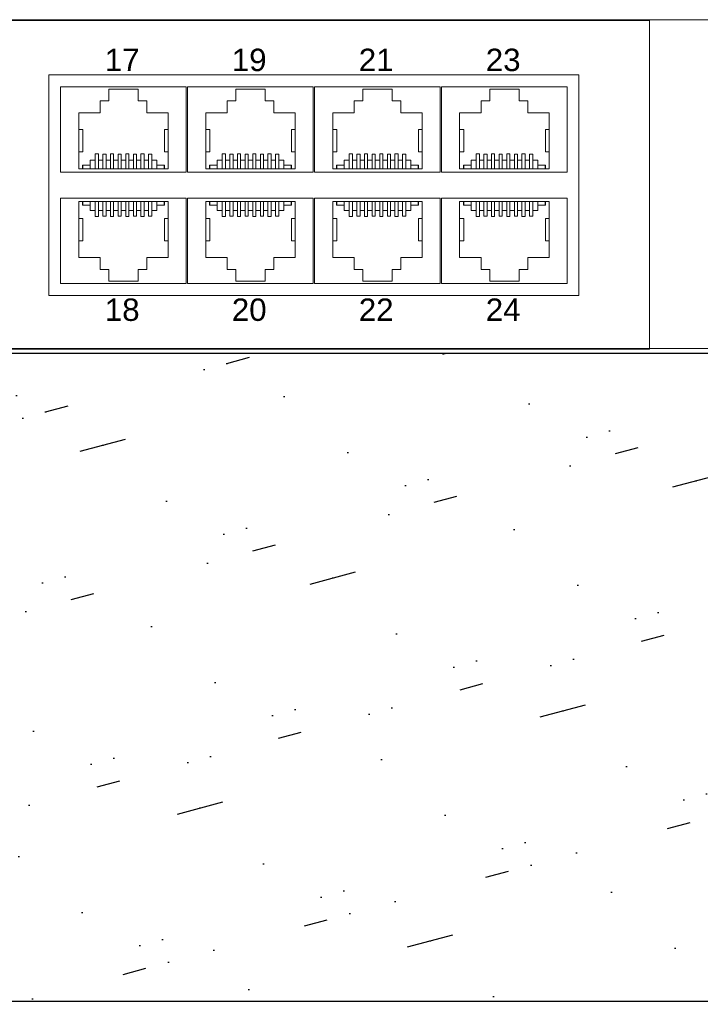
# Model space of a CAD drawing. Header units: millimetres. Extents: x 83969 to 163860, y -22594 to 4849.
# Tile 105 of 108: x 163527 to 163533, y -21366 to -21358. Entities that reach past the tile are written whole.
import ezdxf

# ---------------------------------------------------------------- set-up
doc = ezdxf.new("R2010")
doc.units = ezdxf.units.MM
doc.layers.get('0').update_dxf_attribs({"color": 251, "lineweight": 0})
doc.layers.add('! PT Opisy Legenda 2', color=7, linetype='Continuous')
doc.styles.add('Arial10', font='arial.ttf', dxfattribs={"height": 10})

# ---------------------------------------------------------------- blocks, each defined once
blk = doc.blocks.new('Switch 24xGE')
at = {"color": 144}
for points in [[(-306.449629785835, 0), (0, 0), (0, 27.95462635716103), (-306.449629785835, 27.95462635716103)], [(-85.0995380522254, 23.25212292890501), (-39.99983589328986, 23.25212292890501), (-39.99983589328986, 4.506366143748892), (-85.0995380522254, 4.506366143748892)]]:
    blk.add_lwpolyline(points, close=True, dxfattribs=at)
blk.add_lwpolyline([(-272.4494656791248, 27.87565783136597), (-33.99983589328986, 27.87565783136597), (-33.99983589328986, -0.0789685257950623), (-272.4494656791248, -0.0789685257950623)], close=True)
for points in [[(-73.39983589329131, 22.25212292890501), (-73.39983589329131, 14.98140543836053), (-84.0995380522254, 14.98140543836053), (-84.0995380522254, 22.25212292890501), (-73.39983589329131, 22.25212292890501)], [(-82.54615080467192, 15.25891076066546), (-82.54615080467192, 20.02562278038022), (-80.70965013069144, 20.02562278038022), (-80.70965013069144, 21.05431818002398), (-79.98575336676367, 21.05431818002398), (-79.98575336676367, 22.05338038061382), (-77.48386455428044, 22.05338038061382), (-77.48386455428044, 21.05431818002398), (-76.75996779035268, 21.05431818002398), (-76.75996778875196, 20.02562278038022), (-74.92346711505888, 20.02562278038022), (-74.92346711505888, 15.25891076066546), (-82.54615080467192, 15.25891076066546), (-82.227293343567, 15.25891076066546), (-82.227293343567, 15.57640934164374), (-82.19554348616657, 15.57640934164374), (-82.19554348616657, 15.25891076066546), (-82.19554348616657, 15.57640934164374), (-81.56054632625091, 15.57640934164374), (-81.56054632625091, 15.25891076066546), (-81.56054632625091, 16.02090735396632), (-81.13509822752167, 16.02090735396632), (-81.13509822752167, 15.25891076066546), (-81.13509822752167, 16.53998001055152), (-80.86839941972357, 16.53998001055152), (-80.86839941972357, 15.25891076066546), (-80.86839941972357, 16.02090735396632), (-80.4874011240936, 16.02090735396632), (-80.4874011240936, 15.25891076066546), (-80.4874011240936, 16.51988009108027), (-80.22070231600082, 16.51988009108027), (-80.22070231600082, 15.25891076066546), (-80.22070231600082, 16.02090735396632), (-79.83970402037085, 16.02090735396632), (-79.83970402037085, 15.25891076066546), (-79.83970402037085, 16.54001355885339), (-79.57300521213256, 16.54001355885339), (-79.57300521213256, 15.25891076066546), (-79.57300521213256, 16.02090735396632), (-79.1920069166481, 16.02090735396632), (-79.1920069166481, 15.25891076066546), (-79.1920069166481, 16.51985596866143), (-78.92530810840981, 16.51985596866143), (-78.92530810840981, 15.25891076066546), (-78.92530810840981, 16.02090735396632), (-78.54430981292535, 16.02090735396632), (-78.54430981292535, 15.25891076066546), (-78.54430981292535, 16.54001355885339), (-78.27761100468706, 16.54001355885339), (-78.27761100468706, 15.25891076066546), (-78.27761100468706, 16.02090735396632), (-77.89661270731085, 16.02090735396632), (-77.89661270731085, 15.25891076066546), (-77.89661270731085, 16.51988177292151), (-77.62991390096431, 16.51985596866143), (-77.62991390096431, 15.25891076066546), (-77.62991390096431, 16.02090735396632), (-77.2489156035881, 16.02090735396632), (-77.2489156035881, 15.25891076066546), (-77.2489156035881, 16.54001355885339), (-76.98221679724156, 16.54001355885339), (-76.98221679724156, 15.25891076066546), (-76.98221679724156, 16.02090735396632), (-76.60121849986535, 16.02090735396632), (-76.60121849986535, 15.25891076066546), (-76.60121849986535, 16.51988177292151), (-76.33451969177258, 16.51985596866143), (-76.33451969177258, 15.25891076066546), (-76.33451969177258, 16.02090735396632), (-75.90907159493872, 16.02090735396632), (-75.90907159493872, 15.25891076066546), (-75.90907159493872, 15.57640934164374), (-75.27407443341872, 15.57635639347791), (-75.27407443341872, 15.25891076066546), (-75.27407443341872, 15.57635639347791), (-75.24232457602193, 15.57635639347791), (-75.24232457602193, 15.25891076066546)], [(-62.59983589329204, 22.25212292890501), (-62.59983589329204, 14.98140543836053), (-73.29953805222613, 14.98140543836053), (-73.29953805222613, 22.25212292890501), (-62.59983589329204, 22.25212292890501)], [(-71.74615080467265, 15.25891076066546), (-71.74615080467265, 20.02562278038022), (-69.90965013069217, 20.02562278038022), (-69.90965013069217, 21.05431818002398), (-69.1857533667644, 21.05431818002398), (-69.1857533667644, 22.05338038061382), (-66.68386455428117, 22.05338038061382), (-66.68386455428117, 21.05431818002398), (-65.9599677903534, 21.05431818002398), (-65.95996778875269, 20.02562278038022), (-64.12346711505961, 20.02562278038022), (-64.12346711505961, 15.25891076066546), (-71.74615080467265, 15.25891076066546), (-71.42729334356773, 15.25891076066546), (-71.42729334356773, 15.57640934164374), (-71.3955434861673, 15.57640934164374), (-71.3955434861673, 15.25891076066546), (-71.3955434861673, 15.57640934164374), (-70.76054632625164, 15.57640934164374), (-70.76054632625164, 15.25891076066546), (-70.76054632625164, 16.02090735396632), (-70.3350982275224, 16.02090735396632), (-70.3350982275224, 15.25891076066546), (-70.3350982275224, 16.53998001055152), (-70.0683994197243, 16.53998001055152), (-70.0683994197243, 15.25891076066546), (-70.0683994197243, 16.02090735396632), (-69.68740112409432, 16.02090735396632), (-69.68740112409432, 15.25891076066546), (-69.68740112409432, 16.51988009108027), (-69.42070231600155, 16.51988009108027), (-69.42070231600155, 15.25891076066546), (-69.42070231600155, 16.02090735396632), (-69.03970402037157, 16.02090735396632), (-69.03970402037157, 15.25891076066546), (-69.03970402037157, 16.54001355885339), (-68.77300521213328, 16.54001355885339), (-68.77300521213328, 15.25891076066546), (-68.77300521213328, 16.02090735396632), (-68.39200691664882, 16.02090735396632), (-68.39200691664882, 15.25891076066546), (-68.39200691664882, 16.51985596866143), (-68.12530810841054, 16.51985596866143), (-68.12530810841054, 15.25891076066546), (-68.12530810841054, 16.02090735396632), (-67.74430981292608, 16.02090735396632), (-67.74430981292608, 15.25891076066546), (-67.74430981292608, 16.54001355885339), (-67.47761100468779, 16.54001355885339), (-67.47761100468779, 15.25891076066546), (-67.47761100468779, 16.02090735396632), (-67.09661270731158, 16.02090735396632), (-67.09661270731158, 15.25891076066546), (-67.09661270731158, 16.51988177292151), (-66.82991390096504, 16.51985596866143), (-66.82991390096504, 15.25891076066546), (-66.82991390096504, 16.02090735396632), (-66.44891560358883, 16.02090735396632), (-66.44891560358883, 15.25891076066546), (-66.44891560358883, 16.54001355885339), (-66.18221679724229, 16.54001355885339), (-66.18221679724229, 15.25891076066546), (-66.18221679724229, 16.02090735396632), (-65.80121849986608, 16.02090735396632), (-65.80121849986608, 15.25891076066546), (-65.80121849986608, 16.51988177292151), (-65.53451969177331, 16.51985596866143), (-65.53451969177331, 15.25891076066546), (-65.53451969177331, 16.02090735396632), (-65.10907159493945, 16.02090735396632), (-65.10907159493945, 15.25891076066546), (-65.10907159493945, 15.57640934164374), (-64.47407443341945, 15.57635639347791), (-64.47407443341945, 15.25891076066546), (-64.47407443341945, 15.57635639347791), (-64.44232457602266, 15.57635639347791), (-64.44232457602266, 15.25891076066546)], [(-51.79983589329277, 22.25212292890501), (-51.79983589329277, 14.98140543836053), (-62.49953805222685, 14.98140543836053), (-62.49953805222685, 22.25212292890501), (-51.79983589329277, 22.25212292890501)], [(-60.94615080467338, 15.25891076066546), (-60.94615080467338, 20.02562278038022), (-59.1096501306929, 20.02562278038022), (-59.1096501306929, 21.05431818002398), (-58.38575336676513, 21.05431818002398), (-58.38575336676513, 22.05338038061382), (-55.8838645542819, 22.05338038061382), (-55.8838645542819, 21.05431818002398), (-55.15996779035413, 21.05431818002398), (-55.15996778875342, 20.02562278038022), (-53.32346711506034, 20.02562278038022), (-53.32346711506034, 15.25891076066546), (-60.94615080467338, 15.25891076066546), (-60.62729334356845, 15.25891076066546), (-60.62729334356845, 15.57640934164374), (-60.59554348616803, 15.57640934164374), (-60.59554348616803, 15.25891076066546), (-60.59554348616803, 15.57640934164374), (-59.96054632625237, 15.57640934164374), (-59.96054632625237, 15.25891076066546), (-59.96054632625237, 16.02090735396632), (-59.53509822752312, 16.02090735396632), (-59.53509822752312, 15.25891076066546), (-59.53509822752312, 16.53998001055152), (-59.26839941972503, 16.53998001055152), (-59.26839941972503, 15.25891076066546), (-59.26839941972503, 16.02090735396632), (-58.88740112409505, 16.02090735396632), (-58.88740112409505, 15.25891076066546), (-58.88740112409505, 16.51988009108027), (-58.62070231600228, 16.51988009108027), (-58.62070231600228, 15.25891076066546), (-58.62070231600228, 16.02090735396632), (-58.2397040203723, 16.02090735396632), (-58.2397040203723, 15.25891076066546), (-58.2397040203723, 16.54001355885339), (-57.97300521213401, 16.54001355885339), (-57.97300521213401, 15.25891076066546), (-57.97300521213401, 16.02090735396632), (-57.59200691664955, 16.02090735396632), (-57.59200691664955, 15.25891076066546), (-57.59200691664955, 16.51985596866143), (-57.32530810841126, 16.51985596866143), (-57.32530810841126, 15.25891076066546), (-57.32530810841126, 16.02090735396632), (-56.9443098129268, 16.02090735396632), (-56.9443098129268, 15.25891076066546), (-56.9443098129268, 16.54001355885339), (-56.67761100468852, 16.54001355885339), (-56.67761100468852, 15.25891076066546), (-56.67761100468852, 16.02090735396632), (-56.29661270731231, 16.02090735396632), (-56.29661270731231, 15.25891076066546), (-56.29661270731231, 16.51988177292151), (-56.02991390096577, 16.51985596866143), (-56.02991390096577, 15.25891076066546), (-56.02991390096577, 16.02090735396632), (-55.64891560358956, 16.02090735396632), (-55.64891560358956, 15.25891076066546), (-55.64891560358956, 16.54001355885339), (-55.38221679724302, 16.54001355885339), (-55.38221679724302, 15.25891076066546), (-55.38221679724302, 16.02090735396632), (-55.00121849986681, 16.02090735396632), (-55.00121849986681, 15.25891076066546), (-55.00121849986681, 16.51988177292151), (-54.73451969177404, 16.51985596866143), (-54.73451969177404, 15.25891076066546), (-54.73451969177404, 16.02090735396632), (-54.30907159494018, 16.02090735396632), (-54.30907159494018, 15.25891076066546), (-54.30907159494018, 15.57640934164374), (-53.67407443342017, 15.57635639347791), (-53.67407443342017, 15.25891076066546), (-53.67407443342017, 15.57635639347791), (-53.64232457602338, 15.57635639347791), (-53.64232457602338, 15.25891076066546)], [(-40.99983589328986, 22.25212292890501), (-40.99983589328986, 14.98140543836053), (-51.69953805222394, 14.98140543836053), (-51.69953805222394, 22.25212292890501), (-40.99983589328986, 22.25212292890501)], [(-50.14615080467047, 15.25891076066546), (-50.14615080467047, 20.02562278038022), (-48.30965013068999, 20.02562278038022), (-48.30965013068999, 21.05431818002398), (-47.58575336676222, 21.05431818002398), (-47.58575336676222, 22.05338038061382), (-45.08386455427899, 22.05338038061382), (-45.08386455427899, 21.05431818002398), (-44.35996779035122, 21.05431818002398), (-44.35996778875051, 20.02562278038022), (-42.52346711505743, 20.02562278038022), (-42.52346711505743, 15.25891076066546), (-50.14615080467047, 15.25891076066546), (-49.82729334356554, 15.25891076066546), (-49.82729334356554, 15.57640934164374), (-49.79554348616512, 15.57640934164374), (-49.79554348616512, 15.25891076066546), (-49.79554348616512, 15.57640934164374), (-49.16054632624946, 15.57640934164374), (-49.16054632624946, 15.25891076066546), (-49.16054632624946, 16.02090735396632), (-48.73509822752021, 16.02090735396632), (-48.73509822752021, 15.25891076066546), (-48.73509822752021, 16.53998001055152), (-48.46839941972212, 16.53998001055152), (-48.46839941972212, 15.25891076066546), (-48.46839941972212, 16.02090735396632), (-48.08740112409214, 16.02090735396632), (-48.08740112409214, 15.25891076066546), (-48.08740112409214, 16.51988009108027), (-47.82070231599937, 16.51988009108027), (-47.82070231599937, 15.25891076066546), (-47.82070231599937, 16.02090735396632), (-47.43970402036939, 16.02090735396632), (-47.43970402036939, 15.25891076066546), (-47.43970402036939, 16.54001355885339), (-47.1730052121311, 16.54001355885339), (-47.1730052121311, 15.25891076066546), (-47.1730052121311, 16.02090735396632), (-46.79200691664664, 16.02090735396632), (-46.79200691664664, 15.25891076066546), (-46.79200691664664, 16.51985596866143), (-46.52530810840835, 16.51985596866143), (-46.52530810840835, 15.25891076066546), (-46.52530810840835, 16.02090735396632), (-46.14430981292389, 16.02090735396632), (-46.14430981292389, 15.25891076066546), (-46.14430981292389, 16.54001355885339), (-45.8776110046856, 16.54001355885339), (-45.8776110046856, 15.25891076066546), (-45.8776110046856, 16.02090735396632), (-45.4966127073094, 16.02090735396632), (-45.4966127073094, 15.25891076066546), (-45.4966127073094, 16.51988177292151), (-45.22991390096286, 16.51985596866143), (-45.22991390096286, 15.25891076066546), (-45.22991390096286, 16.02090735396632), (-44.84891560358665, 16.02090735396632), (-44.84891560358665, 15.25891076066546), (-44.84891560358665, 16.54001355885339), (-44.58221679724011, 16.54001355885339), (-44.58221679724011, 15.25891076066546), (-44.58221679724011, 16.02090735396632), (-44.2012184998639, 16.02090735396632), (-44.2012184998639, 15.25891076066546), (-44.2012184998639, 16.51988177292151), (-43.93451969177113, 16.51985596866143), (-43.93451969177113, 15.25891076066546), (-43.93451969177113, 16.02090735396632), (-43.50907159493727, 16.02090735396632), (-43.50907159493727, 15.25891076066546), (-43.50907159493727, 15.57640934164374), (-42.87407443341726, 15.57635639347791), (-42.87407443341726, 15.25891076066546), (-42.87407443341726, 15.57635639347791), (-42.84232457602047, 15.57635639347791), (-42.84232457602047, 15.25891076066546)], [(-82.54615080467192, 18.61592908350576), (-82.19110657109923, 18.61592908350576), (-82.19110657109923, 16.71305425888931), (-82.54615080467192, 16.71305425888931)], [(-74.92346711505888, 18.61592908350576), (-75.24676149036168, 18.61592908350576), (-75.24676149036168, 16.71305425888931), (-74.92346711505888, 16.71305425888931)], [(-71.74615080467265, 18.61592908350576), (-71.39110657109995, 18.61592908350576), (-71.39110657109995, 16.71305425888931), (-71.74615080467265, 16.71305425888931)], [(-64.12346711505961, 18.61592908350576), (-64.4467614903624, 18.61592908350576), (-64.4467614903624, 16.71305425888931), (-64.12346711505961, 16.71305425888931)], [(-60.94615080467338, 18.61592908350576), (-60.59110657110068, 18.61592908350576), (-60.59110657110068, 16.71305425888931), (-60.94615080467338, 16.71305425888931)], [(-53.32346711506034, 18.61592908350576), (-53.64676149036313, 18.61592908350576), (-53.64676149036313, 16.71305425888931), (-53.32346711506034, 16.71305425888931)], [(-50.14615080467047, 18.61592908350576), (-49.79110657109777, 18.61592908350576), (-49.79110657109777, 16.71305425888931), (-50.14615080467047, 16.71305425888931)], [(-42.52346711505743, 18.61592908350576), (-42.84676149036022, 18.61592908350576), (-42.84676149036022, 16.71305425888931), (-42.52346711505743, 16.71305425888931)], [(-73.39983589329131, 5.506366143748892), (-73.39983589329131, 12.77708363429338), (-84.0995380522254, 12.77708363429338), (-84.0995380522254, 5.506366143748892), (-73.39983589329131, 5.506366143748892)], [(-62.59983589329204, 5.506366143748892), (-62.59983589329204, 12.77708363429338), (-73.29953805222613, 12.77708363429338), (-73.29953805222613, 5.506366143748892), (-62.59983589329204, 5.506366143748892)], [(-51.79983589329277, 5.506366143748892), (-51.79983589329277, 12.77708363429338), (-62.49953805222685, 12.77708363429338), (-62.49953805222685, 5.506366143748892), (-51.79983589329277, 5.506366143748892)], [(-40.99983589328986, 5.506366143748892), (-40.99983589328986, 12.77708363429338), (-51.69953805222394, 12.77708363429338), (-51.69953805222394, 5.506366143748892), (-40.99983589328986, 5.506366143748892)], [(-82.54615080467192, 12.49957831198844), (-82.54615080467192, 7.732866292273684), (-80.70965013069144, 7.732866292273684), (-80.70965013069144, 6.704170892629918), (-79.98575336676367, 6.704170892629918), (-79.98575336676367, 5.705108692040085), (-77.48386455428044, 5.705108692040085), (-77.48386455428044, 6.704170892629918), (-76.75996779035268, 6.704170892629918), (-76.75996778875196, 7.732866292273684), (-74.92346711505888, 7.732866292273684), (-74.92346711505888, 12.49957831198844), (-82.54615080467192, 12.49957831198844), (-82.227293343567, 12.49957831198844), (-82.227293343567, 12.18207973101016), (-82.19554348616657, 12.18207973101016), (-82.19554348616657, 12.49957831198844), (-82.19554348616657, 12.18207973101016), (-81.56054632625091, 12.18207973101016), (-81.56054632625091, 12.49957831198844), (-81.56054632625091, 11.73758171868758), (-81.13509822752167, 11.73758171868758), (-81.13509822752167, 12.49957831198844), (-81.13509822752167, 11.21850906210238), (-80.86839941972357, 11.21850906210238), (-80.86839941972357, 12.49957831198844), (-80.86839941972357, 11.73758171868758), (-80.4874011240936, 11.73758171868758), (-80.4874011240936, 12.49957831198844), (-80.4874011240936, 11.23860898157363), (-80.22070231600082, 11.23860898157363), (-80.22070231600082, 12.49957831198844), (-80.22070231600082, 11.73758171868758), (-79.83970402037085, 11.73758171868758), (-79.83970402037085, 12.49957831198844), (-79.83970402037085, 11.21847551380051), (-79.57300521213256, 11.21847551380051), (-79.57300521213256, 12.49957831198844), (-79.57300521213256, 11.73758171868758), (-79.1920069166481, 11.73758171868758), (-79.1920069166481, 12.49957831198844), (-79.1920069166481, 11.23863310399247), (-78.92530810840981, 11.23863310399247), (-78.92530810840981, 12.49957831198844), (-78.92530810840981, 11.73758171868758), (-78.54430981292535, 11.73758171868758), (-78.54430981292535, 12.49957831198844), (-78.54430981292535, 11.21847551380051), (-78.27761100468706, 11.21847551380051), (-78.27761100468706, 12.49957831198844), (-78.27761100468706, 11.73758171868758), (-77.89661270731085, 11.73758171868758), (-77.89661270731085, 12.49957831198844), (-77.89661270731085, 11.23860729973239), (-77.62991390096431, 11.23863310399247), (-77.62991390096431, 12.49957831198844), (-77.62991390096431, 11.73758171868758), (-77.2489156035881, 11.73758171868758), (-77.2489156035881, 12.49957831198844), (-77.2489156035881, 11.21847551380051), (-76.98221679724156, 11.21847551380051), (-76.98221679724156, 12.49957831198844), (-76.98221679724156, 11.73758171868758), (-76.60121849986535, 11.73758171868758), (-76.60121849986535, 12.49957831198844), (-76.60121849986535, 11.23860729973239), (-76.33451969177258, 11.23863310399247), (-76.33451969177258, 12.49957831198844), (-76.33451969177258, 11.73758171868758), (-75.90907159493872, 11.73758171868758), (-75.90907159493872, 12.49957831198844), (-75.90907159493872, 12.18207973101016), (-75.27407443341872, 12.18213267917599), (-75.27407443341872, 12.49957831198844), (-75.27407443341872, 12.18213267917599), (-75.24232457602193, 12.18213267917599), (-75.24232457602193, 12.49957831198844)], [(-71.74615080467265, 12.49957831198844), (-71.74615080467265, 7.732866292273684), (-69.90965013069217, 7.732866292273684), (-69.90965013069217, 6.704170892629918), (-69.1857533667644, 6.704170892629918), (-69.1857533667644, 5.705108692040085), (-66.68386455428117, 5.705108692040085), (-66.68386455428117, 6.704170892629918), (-65.9599677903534, 6.704170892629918), (-65.95996778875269, 7.732866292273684), (-64.12346711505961, 7.732866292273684), (-64.12346711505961, 12.49957831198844), (-71.74615080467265, 12.49957831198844), (-71.42729334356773, 12.49957831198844), (-71.42729334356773, 12.18207973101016), (-71.3955434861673, 12.18207973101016), (-71.3955434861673, 12.49957831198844), (-71.3955434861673, 12.18207973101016), (-70.76054632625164, 12.18207973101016), (-70.76054632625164, 12.49957831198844), (-70.76054632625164, 11.73758171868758), (-70.3350982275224, 11.73758171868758), (-70.3350982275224, 12.49957831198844), (-70.3350982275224, 11.21850906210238), (-70.0683994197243, 11.21850906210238), (-70.0683994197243, 12.49957831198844), (-70.0683994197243, 11.73758171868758), (-69.68740112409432, 11.73758171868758), (-69.68740112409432, 12.49957831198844), (-69.68740112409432, 11.23860898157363), (-69.42070231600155, 11.23860898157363), (-69.42070231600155, 12.49957831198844), (-69.42070231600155, 11.73758171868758), (-69.03970402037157, 11.73758171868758), (-69.03970402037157, 12.49957831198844), (-69.03970402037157, 11.21847551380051), (-68.77300521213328, 11.21847551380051), (-68.77300521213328, 12.49957831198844), (-68.77300521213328, 11.73758171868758), (-68.39200691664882, 11.73758171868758), (-68.39200691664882, 12.49957831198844), (-68.39200691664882, 11.23863310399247), (-68.12530810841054, 11.23863310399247), (-68.12530810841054, 12.49957831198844), (-68.12530810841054, 11.73758171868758), (-67.74430981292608, 11.73758171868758), (-67.74430981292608, 12.49957831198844), (-67.74430981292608, 11.21847551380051), (-67.47761100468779, 11.21847551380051), (-67.47761100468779, 12.49957831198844), (-67.47761100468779, 11.73758171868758), (-67.09661270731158, 11.73758171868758), (-67.09661270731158, 12.49957831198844), (-67.09661270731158, 11.23860729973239), (-66.82991390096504, 11.23863310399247), (-66.82991390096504, 12.49957831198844), (-66.82991390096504, 11.73758171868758), (-66.44891560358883, 11.73758171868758), (-66.44891560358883, 12.49957831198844), (-66.44891560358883, 11.21847551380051), (-66.18221679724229, 11.21847551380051), (-66.18221679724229, 12.49957831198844), (-66.18221679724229, 11.73758171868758), (-65.80121849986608, 11.73758171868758), (-65.80121849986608, 12.49957831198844), (-65.80121849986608, 11.23860729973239), (-65.53451969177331, 11.23863310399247), (-65.53451969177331, 12.49957831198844), (-65.53451969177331, 11.73758171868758), (-65.10907159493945, 11.73758171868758), (-65.10907159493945, 12.49957831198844), (-65.10907159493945, 12.18207973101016), (-64.47407443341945, 12.18213267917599), (-64.47407443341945, 12.49957831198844), (-64.47407443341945, 12.18213267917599), (-64.44232457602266, 12.18213267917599), (-64.44232457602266, 12.49957831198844)], [(-60.94615080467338, 12.49957831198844), (-60.94615080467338, 7.732866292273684), (-59.1096501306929, 7.732866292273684), (-59.1096501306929, 6.704170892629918), (-58.38575336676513, 6.704170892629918), (-58.38575336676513, 5.705108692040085), (-55.8838645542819, 5.705108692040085), (-55.8838645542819, 6.704170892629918), (-55.15996779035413, 6.704170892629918), (-55.15996778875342, 7.732866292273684), (-53.32346711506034, 7.732866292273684), (-53.32346711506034, 12.49957831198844), (-60.94615080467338, 12.49957831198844), (-60.62729334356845, 12.49957831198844), (-60.62729334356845, 12.18207973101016), (-60.59554348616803, 12.18207973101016), (-60.59554348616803, 12.49957831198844), (-60.59554348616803, 12.18207973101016), (-59.96054632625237, 12.18207973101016), (-59.96054632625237, 12.49957831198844), (-59.96054632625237, 11.73758171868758), (-59.53509822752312, 11.73758171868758), (-59.53509822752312, 12.49957831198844), (-59.53509822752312, 11.21850906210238), (-59.26839941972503, 11.21850906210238), (-59.26839941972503, 12.49957831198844), (-59.26839941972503, 11.73758171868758), (-58.88740112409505, 11.73758171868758), (-58.88740112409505, 12.49957831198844), (-58.88740112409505, 11.23860898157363), (-58.62070231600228, 11.23860898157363), (-58.62070231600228, 12.49957831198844), (-58.62070231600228, 11.73758171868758), (-58.2397040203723, 11.73758171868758), (-58.2397040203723, 12.49957831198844), (-58.2397040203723, 11.21847551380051), (-57.97300521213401, 11.21847551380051), (-57.97300521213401, 12.49957831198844), (-57.97300521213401, 11.73758171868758), (-57.59200691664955, 11.73758171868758), (-57.59200691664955, 12.49957831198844), (-57.59200691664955, 11.23863310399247), (-57.32530810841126, 11.23863310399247), (-57.32530810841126, 12.49957831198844), (-57.32530810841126, 11.73758171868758), (-56.9443098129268, 11.73758171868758), (-56.9443098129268, 12.49957831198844), (-56.9443098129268, 11.21847551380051), (-56.67761100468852, 11.21847551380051), (-56.67761100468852, 12.49957831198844), (-56.67761100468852, 11.73758171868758), (-56.29661270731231, 11.73758171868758), (-56.29661270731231, 12.49957831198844), (-56.29661270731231, 11.23860729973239), (-56.02991390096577, 11.23863310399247), (-56.02991390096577, 12.49957831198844), (-56.02991390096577, 11.73758171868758), (-55.64891560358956, 11.73758171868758), (-55.64891560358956, 12.49957831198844), (-55.64891560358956, 11.21847551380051), (-55.38221679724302, 11.21847551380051), (-55.38221679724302, 12.49957831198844), (-55.38221679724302, 11.73758171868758), (-55.00121849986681, 11.73758171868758), (-55.00121849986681, 12.49957831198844), (-55.00121849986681, 11.23860729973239), (-54.73451969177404, 11.23863310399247), (-54.73451969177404, 12.49957831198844), (-54.73451969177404, 11.73758171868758), (-54.30907159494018, 11.73758171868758), (-54.30907159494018, 12.49957831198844), (-54.30907159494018, 12.18207973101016), (-53.67407443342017, 12.18213267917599), (-53.67407443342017, 12.49957831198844), (-53.67407443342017, 12.18213267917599), (-53.64232457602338, 12.18213267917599), (-53.64232457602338, 12.49957831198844)], [(-50.14615080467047, 12.49957831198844), (-50.14615080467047, 7.732866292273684), (-48.30965013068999, 7.732866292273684), (-48.30965013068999, 6.704170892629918), (-47.58575336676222, 6.704170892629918), (-47.58575336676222, 5.705108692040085), (-45.08386455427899, 5.705108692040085), (-45.08386455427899, 6.704170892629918), (-44.35996779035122, 6.704170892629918), (-44.35996778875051, 7.732866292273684), (-42.52346711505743, 7.732866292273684), (-42.52346711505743, 12.49957831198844), (-50.14615080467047, 12.49957831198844), (-49.82729334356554, 12.49957831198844), (-49.82729334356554, 12.18207973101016), (-49.79554348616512, 12.18207973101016), (-49.79554348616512, 12.49957831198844), (-49.79554348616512, 12.18207973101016), (-49.16054632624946, 12.18207973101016), (-49.16054632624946, 12.49957831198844), (-49.16054632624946, 11.73758171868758), (-48.73509822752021, 11.73758171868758), (-48.73509822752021, 12.49957831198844), (-48.73509822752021, 11.21850906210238), (-48.46839941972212, 11.21850906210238), (-48.46839941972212, 12.49957831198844), (-48.46839941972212, 11.73758171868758), (-48.08740112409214, 11.73758171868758), (-48.08740112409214, 12.49957831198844), (-48.08740112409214, 11.23860898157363), (-47.82070231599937, 11.23860898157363), (-47.82070231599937, 12.49957831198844), (-47.82070231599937, 11.73758171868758), (-47.43970402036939, 11.73758171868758), (-47.43970402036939, 12.49957831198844), (-47.43970402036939, 11.21847551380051), (-47.1730052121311, 11.21847551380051), (-47.1730052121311, 12.49957831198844), (-47.1730052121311, 11.73758171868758), (-46.79200691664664, 11.73758171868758), (-46.79200691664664, 12.49957831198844), (-46.79200691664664, 11.23863310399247), (-46.52530810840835, 11.23863310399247), (-46.52530810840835, 12.49957831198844), (-46.52530810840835, 11.73758171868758), (-46.14430981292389, 11.73758171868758), (-46.14430981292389, 12.49957831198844), (-46.14430981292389, 11.21847551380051), (-45.8776110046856, 11.21847551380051), (-45.8776110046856, 12.49957831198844), (-45.8776110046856, 11.73758171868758), (-45.4966127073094, 11.73758171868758), (-45.4966127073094, 12.49957831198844), (-45.4966127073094, 11.23860729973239), (-45.22991390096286, 11.23863310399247), (-45.22991390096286, 12.49957831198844), (-45.22991390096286, 11.73758171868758), (-44.84891560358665, 11.73758171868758), (-44.84891560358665, 12.49957831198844), (-44.84891560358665, 11.21847551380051), (-44.58221679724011, 11.21847551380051), (-44.58221679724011, 12.49957831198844), (-44.58221679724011, 11.73758171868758), (-44.2012184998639, 11.73758171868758), (-44.2012184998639, 12.49957831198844), (-44.2012184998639, 11.23860729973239), (-43.93451969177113, 11.23863310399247), (-43.93451969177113, 12.49957831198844), (-43.93451969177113, 11.73758171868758), (-43.50907159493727, 11.73758171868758), (-43.50907159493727, 12.49957831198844), (-43.50907159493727, 12.18207973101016), (-42.87407443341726, 12.18213267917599), (-42.87407443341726, 12.49957831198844), (-42.87407443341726, 12.18213267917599), (-42.84232457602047, 12.18213267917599), (-42.84232457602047, 12.49957831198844)], [(-82.54615080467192, 9.14255998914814), (-82.19110657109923, 9.14255998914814), (-82.19110657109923, 11.04543481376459), (-82.54615080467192, 11.04543481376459)], [(-74.92346711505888, 9.14255998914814), (-75.24676149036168, 9.14255998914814), (-75.24676149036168, 11.04543481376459), (-74.92346711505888, 11.04543481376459)], [(-71.74615080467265, 9.14255998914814), (-71.39110657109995, 9.14255998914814), (-71.39110657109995, 11.04543481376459), (-71.74615080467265, 11.04543481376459)], [(-64.12346711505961, 9.14255998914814), (-64.4467614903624, 9.14255998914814), (-64.4467614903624, 11.04543481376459), (-64.12346711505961, 11.04543481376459)], [(-60.94615080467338, 9.14255998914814), (-60.59110657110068, 9.14255998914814), (-60.59110657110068, 11.04543481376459), (-60.94615080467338, 11.04543481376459)], [(-53.32346711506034, 9.14255998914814), (-53.64676149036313, 9.14255998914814), (-53.64676149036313, 11.04543481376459), (-53.32346711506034, 11.04543481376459)], [(-50.14615080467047, 9.14255998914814), (-49.79110657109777, 9.14255998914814), (-49.79110657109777, 11.04543481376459), (-50.14615080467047, 11.04543481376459)], [(-42.52346711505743, 9.14255998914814), (-42.84676149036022, 9.14255998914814), (-42.84676149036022, 11.04543481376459), (-42.52346711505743, 11.04543481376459)]]:
    blk.add_lwpolyline(points, dxfattribs=at)
at = {"color": 144, "style": 'Arial10'}
for s, p in [('17', (-80.326060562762, 23.58464254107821)), ('19', (-69.52606056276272, 23.58464254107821)), ('21', (-58.72606056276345, 23.58464254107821)), ('23', (-47.92606056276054, 23.58464254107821)), ('18', (-80.326060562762, 2.337460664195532)), ('20', (-69.52606056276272, 2.337460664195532)), ('22', (-58.72606056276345, 2.337460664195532)), ('24', (-47.92606056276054, 2.337460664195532))]:
    blk.add_text(s, height=1.904991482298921, dxfattribs=at).set_placement(p)
blk = doc.blocks.new('Panel zaślepiający 2U')
h = blk.add_hatch()
h.set_pattern_fill('GROUT', color=256, scale=0.25, angle=15, style=0)
h.set_pattern_definition([(15, (-221.187624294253, -203.5279369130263), (-0.3507189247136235, 2.535626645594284), [0.3175, -2.2225]), (15, (-221.1274679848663, -202.5257175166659), (-0.6574003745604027, 2.453451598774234), [0, -2.54]), (15, (-221.8009871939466, -203.6922870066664), (0.2626439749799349, 2.699976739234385), [0, -2.54]), (15, (-222.2940374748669, -201.8521983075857), (1.796051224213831, 3.110851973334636), [0.635, -4.445]), (15, (-220.0430735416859, -202.8925552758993), (-0.6574003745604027, 2.453451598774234), [0, -2.54]), (15, (-220.5742613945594, -203.3635868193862), (-0.04403747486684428, 2.617801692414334), [0, -2.54]), (15, (-220.3497549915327, -202.9747303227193), (-0.6574003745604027, 2.453451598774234), [0, -2.54]), (15, (-221.9873560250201, -201.7700232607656), (-0.6574003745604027, 2.453451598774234), [0, -2.54])])
h.paths.add_polyline_path([(46.67249973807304, 6.476403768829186e-08), (48.89499973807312, 6.476403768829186e-08), (48.89499973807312, 4.445000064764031), (48.89500005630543, 8.889999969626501), (46.67250005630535, 8.889999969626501), (46.67250005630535, 8.578849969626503, -0.9999999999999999), (46.36135005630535, 8.578849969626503), (46.36135005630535, 8.802988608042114), (2.533650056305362, 8.802988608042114), (2.533650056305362, 8.578849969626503, -0.9999999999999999), (2.222500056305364, 8.578849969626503), (2.222500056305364, 8.889999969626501), (5.630533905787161e-08, 8.889999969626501), (5.630533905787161e-08, 4.444999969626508), (-2.619269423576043e-07, 6.476403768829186e-08), (2.222499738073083, 6.476403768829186e-08), (2.222499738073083, 0.3111500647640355, -0.9999999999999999), (2.53364973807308, 0.3111500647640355), (2.53364973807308, 0.03924461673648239), (46.36134973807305, 0.03924461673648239), (46.36134973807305, 0.3111500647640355, -0.9999999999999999), (46.67249973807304, 0.3111500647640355)])
for p, q in [((46.36135005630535, 8.802988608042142), (2.533650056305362, 8.802988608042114)), ((46.36134973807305, 0.03924461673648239), (2.53364973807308, 0.03924461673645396))]:
    blk.add_line(p, q)

msp = doc.modelspace()

# ---------------------------------------------------------------- block references
at = {"layer": '! PT Opisy Legenda 2', "xscale": 0.6288110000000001, "yscale": 0.6288110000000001, "zscale": 0.6288110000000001}
msp.add_blockref('Panel zaślepiający 2U', (163504.9851491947, -21366.34862694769), dxfattribs=at)
at = {"xscale": 0.1, "yscale": 0.1, "zscale": 0.1}
msp.add_blockref('Switch 24xGE', (163535.8130906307, -21360.77008082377), dxfattribs=at)

doc.saveas('drawing.dxf')
